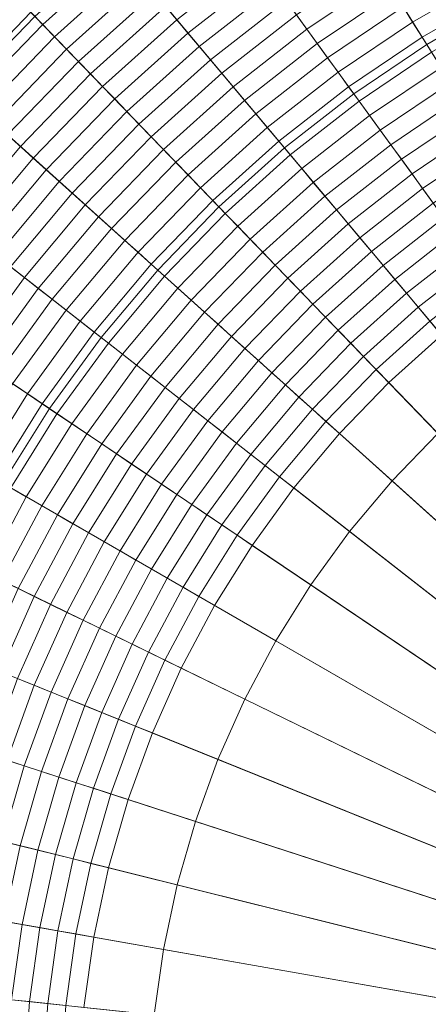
# Model space of a CAD drawing. Header units: centimetres. Extents: x -21.9 to 23.1, y -23 to 22.
# Tile 127 of 191: x -7.9 to -4.7, y 0.4 to 8.2. Entities that reach past the tile are written whole.
import ezdxf

# ---------------------------------------------------------------- set-up
doc = ezdxf.new("R2010")
doc.units = ezdxf.units.CM
doc.header["$LTSCALE"] = 2.54
doc.layers.add('Lucido design-1', color=7, linetype='Continuous')

# ---------------------------------------------------------------- blocks, each defined once
blk = doc.blocks.new('Gruppo-2-1')
at = {"color": 5, "linetype": 'Continuous', "lineweight": 9}
for points in [[(-4.112, 8.3195, -940.4271), (-4.7164, 7.9705, -940.4271), (-11.13, 18.2344, -940.4271), (-9.794, 19.0058, -940.4271)], [(-4.112, 8.3195, -940.4271), (-4.7164, 7.9705, -940.4271), (-11.13, 18.2344, -940.4271), (-9.794, 19.0058, -940.4271)], [(-4.7164, 7.9705, -940.4271), (-5.2951, 7.5802, -940.4271), (-12.409, 17.3717, -940.4271), (-11.13, 18.2344, -940.4271)], [(-4.7164, 7.9705, -940.4271), (-5.2951, 7.5802, -940.4271), (-12.409, 17.3717, -940.4271), (-11.13, 18.2344, -940.4271)], [(-5.2951, 7.5802, -940.4271), (-5.8451, 7.1504, -940.4271), (-13.6248, 16.4219, -940.4271), (-12.409, 17.3717, -940.4271)], [(-5.2951, 7.5802, -940.4271), (-5.8451, 7.1504, -940.4271), (-13.6248, 16.4219, -940.4271), (-12.409, 17.3717, -940.4271)], [(-5.8451, 7.1504, -940.4271), (-6.3638, 6.6834, -940.4271), (-14.7713, 15.3895, -940.4271), (-13.6248, 16.4219, -940.4271)], [(-5.8451, 7.1504, -940.4271), (-6.3638, 6.6834, -940.4271), (-14.7713, 15.3895, -940.4271), (-13.6248, 16.4219, -940.4271)], [(-15.0401, 15.668, -1001.3271), (-16.1306, 14.5387, -1001.3271), (-8.4093, 7.5865, -1001.3271), (-7.8226, 8.194, -1001.3271)], [(-6.3638, 6.6834, -940.4271), (-6.8487, 6.1813, -940.4271), (-15.8429, 14.2798, -940.4271), (-14.7713, 15.3895, -940.4271)], [(-14.7713, 15.3895, -1001.3271), (-15.8429, 14.2798, -1001.3271), (-8.4093, 7.5865, -1001.3271), (-7.8226, 8.194, -1001.3271)], [(-6.3638, 6.6834, -940.4271), (-6.8487, 6.1813, -940.4271), (-15.8429, 14.2798, -940.4271), (-14.7713, 15.3895, -940.4271)], [(-7.8226, 8.194, -1010.9271), (-8.4093, 7.5865, -1010.9271), (-15.537, 14.0043, -1010.9271), (-14.4852, 15.0934, -1010.9271)], [(-6.8487, 6.1813, -940.4271), (-7.2973, 5.6466, -940.4271), (-16.8346, 13.098, -940.4271), (-15.8429, 14.2798, -940.4271)], [(-6.8487, 6.1813, -940.4271), (-7.2973, 5.6466, -940.4271), (-16.8346, 13.098, -940.4271), (-15.8429, 14.2798, -940.4271)], [(-7.2973, 5.6466, -940.4271), (-7.7076, 5.0819, -940.4271), (-17.7414, 11.8498, -940.4271), (-16.8346, 13.098, -940.4271)], [(-7.2973, 5.6466, -940.4271), (-7.7076, 5.0819, -940.4271), (-17.7414, 11.8498, -940.4271), (-16.8346, 13.098, -940.4271)], [(-7.7076, 5.0819, -940.4271), (-8.0775, 4.49, -940.4271), (-18.559, 10.5415, -940.4271), (-17.7414, 11.8498, -940.4271)], [(-7.7076, 5.0819, -940.4271), (-8.0775, 4.49, -940.4271), (-18.559, 10.5415, -940.4271), (-17.7414, 11.8498, -940.4271)], [(-5.0978, 10.1737, -1003.3271), (-5.8293, 9.7514, -1003.3271), (-4.7164, 7.9705, -1003.3271), (-4.112, 8.3195, -1003.3271)], [(-5.8293, 9.7514, -1003.3271), (-6.5294, 9.2791, -1003.3271), (-5.2951, 7.5802, -1003.3271), (-4.7164, 7.9705, -1003.3271)], [(-6.5294, 9.2791, -1003.3271), (-7.195, 8.7591, -1003.3271), (-5.8451, 7.1504, -1003.3271), (-5.2951, 7.5802, -1003.3271)], [(-7.2239, 8.7936, -934.9789), (-7.8538, 8.2263, -934.9789), (-7.7602, 8.1294, -935.0324), (-7.1372, 8.6903, -935.0324)], [(-7.195, 8.7591, -1003.3271), (-7.8226, 8.194, -1003.3271), (-6.3638, 6.6834, -1003.3271), (-5.8451, 7.1504, -1003.3271)], [(-6.1563, 8.7656, -935.2311), (-6.7869, 8.2729, -935.2311), (-6.6985, 8.1675, -935.277), (-6.0755, 8.6543, -935.277)], [(-7.1372, 8.6903, -935.0324), (-7.7602, 8.1294, -935.0324), (-7.6661, 8.032, -935.0843), (-7.0502, 8.5866, -935.0843)], [(-6.0755, 8.6543, -935.277), (-6.6985, 8.1675, -935.277), (-6.6098, 8.0617, -935.3213), (-5.9943, 8.5426, -935.3213)], [(-5.1258, 8.6257, -935.4452), (-5.7492, 8.2052, -935.4452), (-5.667, 8.092, -935.4834), (-5.0517, 8.507, -935.4834)], [(-4.2771, 8.63, -935.5552), (-4.9028, 8.2687, -935.5552), (-4.828, 8.1491, -935.5887), (-4.2108, 8.5054, -935.5887)], [(-7.0502, 8.5866, -935.0843), (-7.6661, 8.032, -935.0843), (-7.5717, 7.9342, -935.1347), (-6.9628, 8.4824, -935.1347)], [(-5.9943, 8.5426, -935.3213), (-6.6098, 8.0617, -935.3213), (-6.5207, 7.9556, -935.3642), (-5.9129, 8.4305, -935.3642)], [(-6.9628, 8.4824, -935.1347), (-7.5717, 7.9342, -935.1347), (-7.4769, 7.836, -935.1837), (-6.875, 8.3779, -935.1837)], [(-5.0517, 8.507, -935.4834), (-5.667, 8.092, -935.4834), (-5.5845, 7.9785, -935.5201), (-4.9774, 8.3881, -935.5201)], [(-4.2108, 8.5054, -935.5887), (-4.828, 8.1491, -935.5887), (-4.7531, 8.0291, -935.6207), (-4.1444, 8.3805, -935.6207)], [(-6.875, 8.3779, -935.1837), (-7.4769, 7.836, -935.1837), (-7.3817, 7.7374, -935.2311), (-6.7869, 8.2729, -935.2311)], [(-5.9129, 8.4305, -935.3642), (-6.5207, 7.9556, -935.3642), (-6.4314, 7.8491, -935.4055), (-5.8312, 8.318, -935.4055)], [(-4.9774, 8.3881, -935.5201), (-5.5845, 7.9785, -935.5201), (-5.5018, 7.8647, -935.5552), (-4.9028, 8.2687, -935.5552)], [(-4.1444, 8.3805, -935.6207), (-4.7531, 8.0291, -935.6207), (-4.6779, 7.9089, -935.6511), (-4.0779, 8.2553, -935.6511)], [(-7.9471, 8.3229, -934.924), (-8.5424, 7.7064, -934.924), (-8.4427, 7.6166, -934.9789), (-7.8538, 8.2263, -934.9789)], [(-5.8312, 8.318, -935.4055), (-6.4314, 7.8491, -935.4055), (-6.3417, 7.7423, -935.4452), (-5.7492, 8.2052, -935.4452)], [(-4.112, 8.3195, -1003.3271), (-4.7164, 7.9705, -1003.3271), (-4.7164, 7.9705, -940.4271), (-4.112, 8.3195, -940.4271)], [(-4.112, 8.3195, -941.4271), (-4.7164, 7.9705, -941.4271), (-4.7164, 7.9705, -940.4271), (-4.112, 8.3195, -940.4271)], [(-2.9383, 6.1121, -941.4271), (-3.3916, 5.8504, -941.4271), (-4.7164, 7.9705, -941.4271), (-4.112, 8.3195, -941.4271)], [(-7.8538, 8.2263, -934.9789), (-8.4427, 7.6166, -934.9789), (-8.3425, 7.5263, -935.0324), (-7.7602, 8.1294, -935.0324)], [(-6.7869, 8.2729, -935.2311), (-7.3817, 7.7374, -935.2311), (-7.2861, 7.6384, -935.277), (-6.6985, 8.1675, -935.277)], [(-5.7492, 8.2052, -935.4452), (-6.3417, 7.7423, -935.4452), (-6.2518, 7.6351, -935.4834), (-5.667, 8.092, -935.4834)], [(-4.9028, 8.2687, -935.5552), (-5.5018, 7.8647, -935.5552), (-5.4189, 7.7505, -935.5887), (-4.828, 8.1491, -935.5887)], [(-7.8226, 8.194, -1001.3271), (-8.4093, 7.5865, -1001.3271), (-8.4093, 7.5865, -1010.9271), (-7.8226, 8.194, -1010.9271)], [(-7.8226, 8.194, -1003.3271), (-8.4093, 7.5865, -1003.3271), (-6.8487, 6.1813, -1003.3271), (-6.3638, 6.6834, -1003.3271)], [(-7.8226, 8.194, -1001.3271), (-8.4093, 7.5865, -1001.3271), (-8.4093, 7.5865, -1003.3271), (-7.8226, 8.194, -1003.3271)], [(-7.7602, 8.1294, -935.0324), (-8.3425, 7.5263, -935.0324), (-8.2419, 7.4358, -935.0843), (-7.6661, 8.032, -935.0843)], [(-6.6985, 8.1675, -935.277), (-7.2861, 7.6384, -935.277), (-7.1902, 7.5391, -935.3213), (-6.6098, 8.0617, -935.3213)], [(-4.828, 8.1491, -935.5887), (-5.4189, 7.7505, -935.5887), (-5.3357, 7.6361, -935.6207), (-4.7531, 8.0291, -935.6207)], [(-6.6098, 8.0617, -935.3213), (-7.1902, 7.5391, -935.3213), (-7.0939, 7.4395, -935.3642), (-6.5207, 7.9556, -935.3642)], [(-5.667, 8.092, -935.4834), (-6.2518, 7.6351, -935.4834), (-6.1616, 7.5276, -935.5201), (-5.5845, 7.9785, -935.5201)], [(-7.6661, 8.032, -935.0843), (-8.2419, 7.4358, -935.0843), (-8.1409, 7.3448, -935.1347), (-7.5717, 7.9342, -935.1347)], [(-5.5845, 7.9785, -935.5201), (-6.1616, 7.5276, -935.5201), (-6.0712, 7.4199, -935.5552), (-5.5018, 7.8647, -935.5552)], [(-4.7531, 8.0291, -935.6207), (-5.3357, 7.6361, -935.6207), (-5.2524, 7.5214, -935.6511), (-4.6779, 7.9089, -935.6511)], [(-4.7164, 7.9705, -1003.3271), (-5.2951, 7.5802, -1003.3271), (-5.2951, 7.5802, -940.4271), (-4.7164, 7.9705, -940.4271)], [(-4.7164, 7.9705, -941.4271), (-5.2951, 7.5802, -941.4271), (-5.2951, 7.5802, -940.4271), (-4.7164, 7.9705, -940.4271)], [(-3.3916, 5.8504, -941.4271), (-3.8256, 5.5576, -941.4271), (-5.2951, 7.5802, -941.4271), (-4.7164, 7.9705, -941.4271)], [(-7.5717, 7.9342, -935.1347), (-8.1409, 7.3448, -935.1347), (-8.0394, 7.2534, -935.1837), (-7.4769, 7.836, -935.1837)], [(-6.5207, 7.9556, -935.3642), (-7.0939, 7.4395, -935.3642), (-6.9974, 7.3395, -935.4055), (-6.4314, 7.8491, -935.4055)], [(-4.6779, 7.9089, -935.6511), (-5.2524, 7.5214, -935.6511), (-5.1689, 7.4064, -935.6799), (-4.6026, 7.7884, -935.6799)], [(-7.4769, 7.836, -935.1837), (-8.0394, 7.2534, -935.1837), (-7.9376, 7.1617, -935.2311), (-7.3817, 7.7374, -935.2311)], [(-6.4314, 7.8491, -935.4055), (-6.9974, 7.3395, -935.4055), (-6.9005, 7.2392, -935.4452), (-6.3417, 7.7423, -935.4452)], [(-5.5018, 7.8647, -935.5552), (-6.0712, 7.4199, -935.5552), (-5.9805, 7.3118, -935.5887), (-5.4189, 7.7505, -935.5887)], [(-7.3817, 7.7374, -935.2311), (-7.9376, 7.1617, -935.2311), (-7.8353, 7.0697, -935.277), (-7.2861, 7.6384, -935.277)], [(-6.3417, 7.7423, -935.4452), (-6.9005, 7.2392, -935.4452), (-6.8033, 7.1385, -935.4834), (-6.2518, 7.6351, -935.4834)], [(-5.4189, 7.7505, -935.5887), (-5.9805, 7.3118, -935.5887), (-5.8896, 7.2034, -935.6207), (-5.3357, 7.6361, -935.6207)], [(-4.6026, 7.7884, -935.6799), (-5.1689, 7.4064, -935.6799), (-5.0851, 7.2912, -935.7072), (-4.5271, 7.6676, -935.7072)], [(-4.5271, 7.6676, -935.7072), (-5.0851, 7.2912, -935.7072), (-5.0012, 7.1757, -935.7328), (-4.4515, 7.5465, -935.7328)], [(-8.4093, 7.5865, -1003.3271), (-8.9522, 6.9395, -1003.3271), (-7.2973, 5.6466, -1003.3271), (-6.8487, 6.1813, -1003.3271)], [(-7.2861, 7.6384, -935.277), (-7.8353, 7.0697, -935.277), (-7.7327, 6.9773, -935.3213), (-7.1902, 7.5391, -935.3213)], [(-6.2518, 7.6351, -935.4834), (-6.8033, 7.1385, -935.4834), (-6.7059, 7.0376, -935.5201), (-6.1616, 7.5276, -935.5201)], [(-5.3357, 7.6361, -935.6207), (-5.8896, 7.2034, -935.6207), (-5.7984, 7.0948, -935.6511), (-5.2524, 7.5214, -935.6511)], [(-5.2951, 7.5802, -1003.3271), (-5.8451, 7.1504, -1003.3271), (-5.8451, 7.1504, -940.4271), (-5.2951, 7.5802, -940.4271)], [(-5.2951, 7.5802, -941.4271), (-5.8451, 7.1504, -941.4271), (-5.8451, 7.1504, -940.4271), (-5.2951, 7.5802, -940.4271)], [(-3.8256, 5.5576, -941.4271), (-4.2381, 5.2353, -941.4271), (-5.8451, 7.1504, -941.4271), (-5.2951, 7.5802, -941.4271)], [(-7.1902, 7.5391, -935.3213), (-7.7327, 6.9773, -935.3213), (-7.6298, 6.8846, -935.3642), (-7.0939, 7.4395, -935.3642)], [(-6.1616, 7.5276, -935.5201), (-6.7059, 7.0376, -935.5201), (-6.6081, 6.9364, -935.5552), (-6.0712, 7.4199, -935.5552)], [(-5.2524, 7.5214, -935.6511), (-5.7984, 7.0948, -935.6511), (-5.7071, 6.9859, -935.6799), (-5.1689, 7.4064, -935.6799)], [(-4.4515, 7.5465, -935.7328), (-5.0012, 7.1757, -935.7328), (-4.9172, 7.06, -935.7569), (-4.3757, 7.4253, -935.7569)], [(-7.0939, 7.4395, -935.3642), (-7.6298, 6.8846, -935.3642), (-7.5265, 6.7916, -935.4055), (-6.9974, 7.3395, -935.4055)], [(-4.3757, 7.4253, -935.7569), (-4.9172, 7.06, -935.7569), (-4.833, 6.9441, -935.7794), (-4.2998, 7.3038, -935.7794)], [(-6.0712, 7.4199, -935.5552), (-6.6081, 6.9364, -935.5552), (-6.5101, 6.8349, -935.5887), (-5.9805, 7.3118, -935.5887)], [(-5.1689, 7.4064, -935.6799), (-5.7071, 6.9859, -935.6799), (-5.6155, 6.8768, -935.7072), (-5.0851, 7.2912, -935.7072)], [(-6.9974, 7.3395, -935.4055), (-7.5265, 6.7916, -935.4055), (-7.4228, 6.6983, -935.4452), (-6.9005, 7.2392, -935.4452)], [(-5.9805, 7.3118, -935.5887), (-6.5101, 6.8349, -935.5887), (-6.4119, 6.7331, -935.6207), (-5.8896, 7.2034, -935.6207)], [(-5.0851, 7.2912, -935.7072), (-5.6155, 6.8768, -935.7072), (-5.5238, 6.7675, -935.7328), (-5.0012, 7.1757, -935.7328)], [(-4.2998, 7.3038, -935.7794), (-4.833, 6.9441, -935.7794), (-4.7486, 6.8281, -935.8003), (-4.2238, 7.1821, -935.8003)], [(-8.0394, 7.2534, -935.1837), (-8.56, 6.6331, -935.1837), (-8.452, 6.5487, -935.2311), (-7.9376, 7.1617, -935.2311)], [(-6.9005, 7.2392, -935.4452), (-7.4228, 6.6983, -935.4452), (-7.3189, 6.6047, -935.4834), (-6.8033, 7.1385, -935.4834)], [(-5.8896, 7.2034, -935.6207), (-6.4119, 6.7331, -935.6207), (-6.3134, 6.6311, -935.6511), (-5.7984, 7.0948, -935.6511)], [(-7.9376, 7.1617, -935.2311), (-8.452, 6.5487, -935.2311), (-8.3436, 6.464, -935.277), (-7.8353, 7.0697, -935.277)], [(-6.8033, 7.1385, -935.4834), (-7.3189, 6.6047, -935.4834), (-7.2146, 6.5108, -935.5201), (-6.7059, 7.0376, -935.5201)], [(-5.8451, 7.1504, -1003.3271), (-6.3638, 6.6834, -1003.3271), (-6.3638, 6.6834, -940.4271), (-5.8451, 7.1504, -940.4271)], [(-5.8451, 7.1504, -941.4271), (-6.3638, 6.6834, -941.4271), (-6.3638, 6.6834, -940.4271), (-5.8451, 7.1504, -940.4271)], [(-4.2381, 5.2353, -941.4271), (-4.6272, 4.885, -941.4271), (-6.3638, 6.6834, -941.4271), (-5.8451, 7.1504, -941.4271)], [(-5.0012, 7.1757, -935.7328), (-5.5238, 6.7675, -935.7328), (-5.4319, 6.6579, -935.7569), (-4.9172, 7.06, -935.7569)], [(-4.2238, 7.1821, -935.8003), (-4.7486, 6.8281, -935.8003), (-4.6642, 6.7118, -935.8197), (-4.1476, 7.0602, -935.8197)], [(-7.8353, 7.0697, -935.277), (-8.3436, 6.464, -935.277), (-8.2348, 6.379, -935.3213), (-7.7327, 6.9773, -935.3213)], [(-6.7059, 7.0376, -935.5201), (-7.2146, 6.5108, -935.5201), (-7.11, 6.4166, -935.5552), (-6.6081, 6.9364, -935.5552)], [(-5.7984, 7.0948, -935.6511), (-6.3134, 6.6311, -935.6511), (-6.2146, 6.5289, -935.6799), (-5.7071, 6.9859, -935.6799)], [(-4.9172, 7.06, -935.7569), (-5.4319, 6.6579, -935.7569), (-5.3398, 6.5482, -935.7794), (-4.833, 6.9441, -935.7794)], [(-7.7327, 6.9773, -935.3213), (-8.2348, 6.379, -935.3213), (-8.1256, 6.2937, -935.3642), (-7.6298, 6.8846, -935.3642)], [(-5.7071, 6.9859, -935.6799), (-6.2146, 6.5289, -935.6799), (-6.1157, 6.4265, -935.7072), (-5.6155, 6.8768, -935.7072)], [(-8.9522, 6.9395, -1003.3271), (-9.4486, 6.2562, -1003.3271), (-7.7076, 5.0819, -1003.3271), (-7.2973, 5.6466, -1003.3271)], [(-7.6298, 6.8846, -935.3642), (-8.1256, 6.2937, -935.3642), (-8.016, 6.2081, -935.4055), (-7.5265, 6.7916, -935.4055)], [(-6.6081, 6.9364, -935.5552), (-7.11, 6.4166, -935.5552), (-7.0052, 6.3222, -935.5887), (-6.5101, 6.8349, -935.5887)], [(-5.6155, 6.8768, -935.7072), (-6.1157, 6.4265, -935.7072), (-6.0166, 6.3238, -935.7328), (-5.5238, 6.7675, -935.7328)], [(-4.833, 6.9441, -935.7794), (-5.3398, 6.5482, -935.7794), (-5.2475, 6.4383, -935.8003), (-4.7486, 6.8281, -935.8003)], [(-6.5101, 6.8349, -935.5887), (-7.0052, 6.3222, -935.5887), (-6.9001, 6.2276, -935.6207), (-6.4119, 6.7331, -935.6207)], [(-4.7486, 6.8281, -935.8003), (-5.2475, 6.4383, -935.8003), (-5.1552, 6.3282, -935.8197), (-4.6642, 6.7118, -935.8197)], [(-7.5265, 6.7916, -935.4055), (-8.016, 6.2081, -935.4055), (-7.9062, 6.1223, -935.4452), (-7.4228, 6.6983, -935.4452)], [(-6.4119, 6.7331, -935.6207), (-6.9001, 6.2276, -935.6207), (-6.7947, 6.1327, -935.6511), (-6.3134, 6.6311, -935.6511)], [(-5.5238, 6.7675, -935.7328), (-6.0166, 6.3238, -935.7328), (-5.9172, 6.2209, -935.7569), (-5.4319, 6.6579, -935.7569)], [(-7.4228, 6.6983, -935.4452), (-7.9062, 6.1223, -935.4452), (-7.7959, 6.0361, -935.4834), (-7.3189, 6.6047, -935.4834)], [(-6.3638, 6.6834, -1003.3271), (-6.8487, 6.1813, -1003.3271), (-6.8487, 6.1813, -940.4271), (-6.3638, 6.6834, -940.4271)], [(-6.3638, 6.6834, -941.4271), (-6.8487, 6.1813, -941.4271), (-6.8487, 6.1813, -940.4271), (-6.3638, 6.6834, -940.4271)], [(-4.6272, 4.885, -941.4271), (-4.9908, 4.5085, -941.4271), (-6.8487, 6.1813, -941.4271), (-6.3638, 6.6834, -941.4271)], [(-5.4319, 6.6579, -935.7569), (-5.9172, 6.2209, -935.7569), (-5.8177, 6.1179, -935.7794), (-5.3398, 6.5482, -935.7794)], [(-4.6642, 6.7118, -935.8197), (-5.1552, 6.3282, -935.8197), (-5.0626, 6.2179, -935.8374), (-4.5796, 6.5953, -935.8374)], [(-7.3189, 6.6047, -935.4834), (-7.7959, 6.0361, -935.4834), (-7.6854, 5.9498, -935.5201), (-7.2146, 6.5108, -935.5201)], [(-6.3134, 6.6311, -935.6511), (-6.7947, 6.1327, -935.6511), (-6.6891, 6.0376, -935.6799), (-6.2146, 6.5289, -935.6799)], [(-4.5796, 6.5953, -935.8374), (-5.0626, 6.2179, -935.8374), (-4.97, 6.1075, -935.8535), (-4.4949, 6.4787, -935.8535)], [(-7.2146, 6.5108, -935.5201), (-7.6854, 5.9498, -935.5201), (-7.5745, 5.8631, -935.5552), (-7.11, 6.4166, -935.5552)], [(-6.2146, 6.5289, -935.6799), (-6.6891, 6.0376, -935.6799), (-6.5832, 5.9423, -935.7072), (-6.1157, 6.4265, -935.7072)], [(-5.3398, 6.5482, -935.7794), (-5.8177, 6.1179, -935.7794), (-5.718, 6.0146, -935.8003), (-5.2475, 6.4383, -935.8003)], [(-7.11, 6.4166, -935.5552), (-7.5745, 5.8631, -935.5552), (-7.4633, 5.7763, -935.5887), (-7.0052, 6.3222, -935.5887)], [(-6.1157, 6.4265, -935.7072), (-6.5832, 5.9423, -935.7072), (-6.4772, 5.8468, -935.7328), (-6.0166, 6.3238, -935.7328)], [(-5.2475, 6.4383, -935.8003), (-5.718, 6.0146, -935.8003), (-5.6182, 5.9113, -935.8197), (-5.1552, 6.3282, -935.8197)], [(-4.4949, 6.4787, -935.8535), (-4.97, 6.1075, -935.8535), (-4.8773, 5.997, -935.8681), (-4.4101, 6.362, -935.8681)], [(-5.1552, 6.3282, -935.8197), (-5.6182, 5.9113, -935.8197), (-5.5182, 5.8077, -935.8374), (-5.0626, 6.2179, -935.8374)], [(-4.4101, 6.362, -935.8681), (-4.8773, 5.997, -935.8681), (-4.7844, 5.8864, -935.881), (-4.3252, 6.2452, -935.881)], [(-9.4486, 6.2562, -1003.3271), (-9.8961, 5.54, -1003.3271), (-8.0775, 4.49, -1003.3271), (-7.7076, 5.0819, -1003.3271)], [(-7.0052, 6.3222, -935.5887), (-7.4633, 5.7763, -935.5887), (-7.3518, 5.6892, -935.6207), (-6.9001, 6.2276, -935.6207)], [(-6.0166, 6.3238, -935.7328), (-6.4772, 5.8468, -935.7328), (-6.3709, 5.7511, -935.7569), (-5.9172, 6.2209, -935.7569)], [(-8.016, 6.2081, -935.4055), (-8.4637, 5.5919, -935.4055), (-8.3481, 5.514, -935.4452), (-7.9062, 6.1223, -935.4452)], [(-6.9001, 6.2276, -935.6207), (-7.3518, 5.6892, -935.6207), (-7.2401, 5.6019, -935.6511), (-6.7947, 6.1327, -935.6511)], [(-6.8487, 6.1813, -1003.3271), (-7.2973, 5.6466, -1003.3271), (-7.2973, 5.6466, -940.4271), (-6.8487, 6.1813, -940.4271)], [(-6.8487, 6.1813, -941.4271), (-7.2973, 5.6466, -941.4271), (-7.2973, 5.6466, -940.4271), (-6.8487, 6.1813, -940.4271)], [(-4.9908, 4.5085, -941.4271), (-5.3273, 4.1075, -941.4271), (-7.2973, 5.6466, -941.4271), (-6.8487, 6.1813, -941.4271)], [(-5.9172, 6.2209, -935.7569), (-6.3709, 5.7511, -935.7569), (-6.2644, 5.6553, -935.7794), (-5.8177, 6.1179, -935.7794)], [(-5.0626, 6.2179, -935.8374), (-5.5182, 5.8077, -935.8374), (-5.4181, 5.7041, -935.8535), (-4.97, 6.1075, -935.8535)], [(-4.3252, 6.2452, -935.881), (-4.7844, 5.8864, -935.881), (-4.6915, 5.7756, -935.8924), (-4.2402, 6.1282, -935.8924)], [(-7.9062, 6.1223, -935.4452), (-8.3481, 5.514, -935.4452), (-8.2321, 5.4357, -935.4834), (-7.7959, 6.0361, -935.4834)], [(-6.7947, 6.1327, -935.6511), (-7.2401, 5.6019, -935.6511), (-7.1281, 5.5144, -935.6799), (-6.6891, 6.0376, -935.6799)], [(-5.8177, 6.1179, -935.7794), (-6.2644, 5.6553, -935.7794), (-6.1578, 5.5592, -935.8003), (-5.718, 6.0146, -935.8003)], [(-4.97, 6.1075, -935.8535), (-5.4181, 5.7041, -935.8535), (-5.3179, 5.6003, -935.8681), (-4.8773, 5.997, -935.8681)], [(-7.7959, 6.0361, -935.4834), (-8.2321, 5.4357, -935.4834), (-8.1158, 5.3573, -935.5201), (-7.6854, 5.9498, -935.5201)], [(-6.6891, 6.0376, -935.6799), (-7.1281, 5.5144, -935.6799), (-7.0159, 5.4267, -935.7072), (-6.5832, 5.9423, -935.7072)], [(-5.718, 6.0146, -935.8003), (-6.1578, 5.5592, -935.8003), (-6.051, 5.4631, -935.8197), (-5.6182, 5.9113, -935.8197)], [(-7.6854, 5.9498, -935.5201), (-8.1158, 5.3573, -935.5201), (-7.9992, 5.2786, -935.5552), (-7.5745, 5.8631, -935.5552)], [(-6.5832, 5.9423, -935.7072), (-7.0159, 5.4267, -935.7072), (-6.9034, 5.3388, -935.7328), (-6.4772, 5.8468, -935.7328)], [(-4.8773, 5.997, -935.8681), (-5.3179, 5.6003, -935.8681), (-5.2175, 5.4964, -935.881), (-4.7844, 5.8864, -935.881)], [(-7.5745, 5.8631, -935.5552), (-7.9992, 5.2786, -935.5552), (-7.8822, 5.1997, -935.5887), (-7.4633, 5.7763, -935.5887)], [(-5.6182, 5.9113, -935.8197), (-6.051, 5.4631, -935.8197), (-5.944, 5.3668, -935.8374), (-5.5182, 5.8077, -935.8374)], [(-4.7844, 5.8864, -935.881), (-5.2175, 5.4964, -935.881), (-5.1171, 5.3924, -935.8924), (-4.6915, 5.7756, -935.8924)], [(-6.4772, 5.8468, -935.7328), (-6.9034, 5.3388, -935.7328), (-6.7907, 5.2508, -935.7569), (-6.3709, 5.7511, -935.7569)], [(-5.5182, 5.8077, -935.8374), (-5.944, 5.3668, -935.8374), (-5.8369, 5.2703, -935.8535), (-5.4181, 5.7041, -935.8535)], [(-7.4633, 5.7763, -935.5887), (-7.8822, 5.1997, -935.5887), (-7.7649, 5.1206, -935.6207), (-7.3518, 5.6892, -935.6207)], [(-6.3709, 5.7511, -935.7569), (-6.7907, 5.2508, -935.7569), (-6.6778, 5.1626, -935.7794), (-6.2644, 5.6553, -935.7794)], [(-5.4181, 5.7041, -935.8535), (-5.8369, 5.2703, -935.8535), (-5.7297, 5.1738, -935.8681), (-5.3179, 5.6003, -935.8681)], [(-4.6915, 5.7756, -935.8924), (-5.1171, 5.3924, -935.8924), (-5.0166, 5.2883, -935.9022), (-4.5985, 5.6648, -935.9022)], [(-7.3518, 5.6892, -935.6207), (-7.7649, 5.1206, -935.6207), (-7.6474, 5.0413, -935.6511), (-7.2401, 5.6019, -935.6511)], [(-7.2973, 5.6466, -1003.3271), (-7.7076, 5.0819, -1003.3271), (-7.7076, 5.0819, -940.4271), (-7.2973, 5.6466, -940.4271)], [(-7.2973, 5.6466, -941.4271), (-7.7076, 5.0819, -941.4271), (-7.7076, 5.0819, -940.4271), (-7.2973, 5.6466, -940.4271)], [(-5.3273, 4.1075, -941.4271), (-5.635, 3.6839, -941.4271), (-7.7076, 5.0819, -941.4271), (-7.2973, 5.6466, -941.4271)], [(-6.2644, 5.6553, -935.7794), (-6.6778, 5.1626, -935.7794), (-6.5648, 5.0743, -935.8003), (-6.1578, 5.5592, -935.8003)], [(-4.5985, 5.6648, -935.9022), (-5.0166, 5.2883, -935.9022), (-1.5703, 1.7196, -936.1081), (-1.4095, 1.8643, -936.1081)], [(-7.2401, 5.6019, -935.6511), (-7.6474, 5.0413, -935.6511), (-7.5296, 4.9618, -935.6799), (-7.1281, 5.5144, -935.6799)], [(-6.1578, 5.5592, -935.8003), (-6.5648, 5.0743, -935.8003), (-6.4515, 4.9858, -935.8197), (-6.051, 5.4631, -935.8197)], [(-5.3179, 5.6003, -935.8681), (-5.7297, 5.1738, -935.8681), (-5.6224, 5.0771, -935.881), (-5.2175, 5.4964, -935.881)], [(-7.1281, 5.5144, -935.6799), (-7.5296, 4.9618, -935.6799), (-7.4115, 4.8822, -935.7072), (-7.0159, 5.4267, -935.7072)], [(-5.2175, 5.4964, -935.881), (-5.6224, 5.0771, -935.881), (-5.5149, 4.9804, -935.8924), (-5.1171, 5.3924, -935.8924)], [(-7.0159, 5.4267, -935.7072), (-7.4115, 4.8822, -935.7072), (-7.2932, 4.8024, -935.7328), (-6.9034, 5.3388, -935.7328)], [(-6.051, 5.4631, -935.8197), (-6.4515, 4.9858, -935.8197), (-6.3381, 4.8972, -935.8374), (-5.944, 5.3668, -935.8374)], [(-5.1171, 5.3924, -935.8924), (-5.5149, 4.9804, -935.8924), (-5.4074, 4.8836, -935.9022), (-5.0166, 5.2883, -935.9022)], [(-6.9034, 5.3388, -935.7328), (-7.2932, 4.8024, -935.7328), (-7.1746, 4.7224, -935.7569), (-6.7907, 5.2508, -935.7569)], [(-5.944, 5.3668, -935.8374), (-6.3381, 4.8972, -935.8374), (-6.2245, 4.8084, -935.8535), (-5.8369, 5.2703, -935.8535)], [(-7.9992, 5.2786, -935.5552), (-8.3821, 4.6658, -935.5552), (-8.2599, 4.5953, -935.5887), (-7.8822, 5.1997, -935.5887)], [(-6.7907, 5.2508, -935.7569), (-7.1746, 4.7224, -935.7569), (-7.0558, 4.6423, -935.7794), (-6.6778, 5.1626, -935.7794)], [(-5.8369, 5.2703, -935.8535), (-6.2245, 4.8084, -935.8535), (-6.1108, 4.7196, -935.8681), (-5.7297, 5.1738, -935.8681)], [(-5.0166, 5.2883, -935.9022), (-5.4074, 4.8836, -935.9022), (-1.7206, 1.5639, -936.1081), (-1.5703, 1.7196, -936.1081)], [(-7.8822, 5.1997, -935.5887), (-8.2599, 4.5953, -935.5887), (-8.1374, 4.5246, -935.6207), (-7.7649, 5.1206, -935.6207)], [(-6.6778, 5.1626, -935.7794), (-7.0558, 4.6423, -935.7794), (-6.9369, 4.5621, -935.8003), (-6.5648, 5.0743, -935.8003)], [(-5.7297, 5.1738, -935.8681), (-6.1108, 4.7196, -935.8681), (-5.997, 4.6307, -935.881), (-5.6224, 5.0771, -935.881)], [(-7.7649, 5.1206, -935.6207), (-8.1374, 4.5246, -935.6207), (-8.0146, 4.4537, -935.6511), (-7.6474, 5.0413, -935.6511)], [(-7.7076, 5.0819, -1003.3271), (-8.0775, 4.49, -1003.3271), (-8.0775, 4.49, -940.4271), (-7.7076, 5.0819, -940.4271)], [(-7.7076, 5.0819, -941.4271), (-8.0775, 4.49, -941.4271), (-8.0775, 4.49, -940.4271), (-7.7076, 5.0819, -940.4271)], [(-5.635, 3.6839, -941.4271), (-5.9124, 3.24, -941.4271), (-8.0775, 4.49, -941.4271), (-7.7076, 5.0819, -941.4271)], [(-5.6224, 5.0771, -935.881), (-5.997, 4.6307, -935.881), (-5.8831, 4.5417, -935.8924), (-5.5149, 4.9804, -935.8924)], [(-7.6474, 5.0413, -935.6511), (-8.0146, 4.4537, -935.6511), (-7.8915, 4.3826, -935.6799), (-7.5296, 4.9618, -935.6799)], [(-6.5648, 5.0743, -935.8003), (-6.9369, 4.5621, -935.8003), (-6.8177, 4.4817, -935.8197), (-6.4515, 4.9858, -935.8197)], [(-7.5296, 4.9618, -935.6799), (-7.8915, 4.3826, -935.6799), (-7.7682, 4.3114, -935.7072), (-7.4115, 4.8822, -935.7072)], [(-6.4515, 4.9858, -935.8197), (-6.8177, 4.4817, -935.8197), (-6.6984, 4.4012, -935.8374), (-6.3381, 4.8972, -935.8374)], [(-5.5149, 4.9804, -935.8924), (-5.8831, 4.5417, -935.8924), (-5.7691, 4.4526, -935.9022), (-5.4074, 4.8836, -935.9022)], [(-7.4115, 4.8822, -935.7072), (-7.7682, 4.3114, -935.7072), (-7.6446, 4.24, -935.7328), (-7.2932, 4.8024, -935.7328)], [(-6.3381, 4.8972, -935.8374), (-6.6984, 4.4012, -935.8374), (-6.5789, 4.3206, -935.8535), (-6.2245, 4.8084, -935.8535)], [(-5.4074, 4.8836, -935.9022), (-5.7691, 4.4526, -935.9022), (-1.8596, 1.3982, -936.1081), (-1.7206, 1.5639, -936.1081)], [(-4.6272, 4.885, -939.9081), (-4.9908, 4.5085, -939.9081), (-4.9908, 4.5085, -941.4271), (-4.6272, 4.885, -941.4271)], [(-1.1626, 1.2974, -939.9081), (-1.2844, 1.1712, -939.9081), (-4.9908, 4.5085, -939.9081), (-4.6272, 4.885, -939.9081)], [(-7.2932, 4.8024, -935.7328), (-7.6446, 4.24, -935.7328), (-7.5207, 4.1685, -935.7569), (-7.1746, 4.7224, -935.7569)], [(-6.2245, 4.8084, -935.8535), (-6.5789, 4.3206, -935.8535), (-6.4593, 4.2399, -935.8681), (-6.1108, 4.7196, -935.8681)], [(-7.1746, 4.7224, -935.7569), (-7.5207, 4.1685, -935.7569), (-7.3966, 4.0969, -935.7794), (-7.0558, 4.6423, -935.7794)], [(-6.1108, 4.7196, -935.8681), (-6.4593, 4.2399, -935.8681), (-6.3396, 4.1592, -935.881), (-5.997, 4.6307, -935.881)], [(-7.0558, 4.6423, -935.7794), (-7.3966, 4.0969, -935.7794), (-7.2724, 4.0252, -935.8003), (-6.9369, 4.5621, -935.8003)], [(-5.997, 4.6307, -935.881), (-6.3396, 4.1592, -935.881), (-6.2197, 4.0783, -935.8924), (-5.8831, 4.5417, -935.8924)], [(-6.9369, 4.5621, -935.8003), (-7.2724, 4.0252, -935.8003), (-7.1479, 3.9533, -935.8197), (-6.8177, 4.4817, -935.8197)], [(-5.8831, 4.5417, -935.8924), (-6.2197, 4.0783, -935.8924), (-6.0998, 3.9974, -935.9022), (-5.7691, 4.4526, -935.9022)], [(-5.9124, 3.24, -941.4271), (-6.1582, 2.7778, -941.4271), (-8.4052, 3.8737, -941.4271), (-8.0775, 4.49, -941.4271)], [(-8.0146, 4.4537, -935.6511), (-8.3399, 3.8419, -935.6511), (-8.2122, 3.7796, -935.6799), (-7.8915, 4.3826, -935.6799)], [(-6.8177, 4.4817, -935.8197), (-7.1479, 3.9533, -935.8197), (-7.0233, 3.8813, -935.8374), (-6.6984, 4.4012, -935.8374)], [(-5.7691, 4.4526, -935.9022), (-6.0998, 3.9974, -935.9022), (-1.9868, 1.2232, -936.1081), (-1.8596, 1.3982, -936.1081)], [(-4.9908, 4.5085, -939.9081), (-5.3273, 4.1075, -939.9081), (-5.3273, 4.1075, -941.4271), (-4.9908, 4.5085, -941.4271)], [(-1.2844, 1.1712, -939.9081), (-1.3971, 1.0369, -939.9081), (-5.3273, 4.1075, -939.9081), (-4.9908, 4.5085, -939.9081)], [(-7.8915, 4.3826, -935.6799), (-8.2122, 3.7796, -935.6799), (-8.0841, 3.7171, -935.7072), (-7.7682, 4.3114, -935.7072)], [(-6.6984, 4.4012, -935.8374), (-7.0233, 3.8813, -935.8374), (-6.8985, 3.8093, -935.8535), (-6.5789, 4.3206, -935.8535)], [(-7.7682, 4.3114, -935.7072), (-8.0841, 3.7171, -935.7072), (-7.9559, 3.6546, -935.7328), (-7.6446, 4.24, -935.7328)], [(-6.5789, 4.3206, -935.8535), (-6.8985, 3.8093, -935.8535), (-6.7735, 3.7371, -935.8681), (-6.4593, 4.2399, -935.8681)], [(-7.6446, 4.24, -935.7328), (-7.9559, 3.6546, -935.7328), (-7.8273, 3.5919, -935.7569), (-7.5207, 4.1685, -935.7569)], [(-6.4593, 4.2399, -935.8681), (-6.7735, 3.7371, -935.8681), (-6.6484, 3.6649, -935.881), (-6.3396, 4.1592, -935.881)], [(-7.5207, 4.1685, -935.7569), (-7.8273, 3.5919, -935.7569), (-7.6986, 3.5291, -935.7794), (-7.3966, 4.0969, -935.7794)], [(-6.3396, 4.1592, -935.881), (-6.6484, 3.6649, -935.881), (-6.5232, 3.5926, -935.8924), (-6.2197, 4.0783, -935.8924)], [(-7.3966, 4.0969, -935.7794), (-7.6986, 3.5291, -935.7794), (-7.5696, 3.4662, -935.8003), (-7.2724, 4.0252, -935.8003)], [(-6.2197, 4.0783, -935.8924), (-6.5232, 3.5926, -935.8924), (-6.3979, 3.5203, -935.9022), (-6.0998, 3.9974, -935.9022)], [(-5.3273, 4.1075, -939.9081), (-5.635, 3.6839, -939.9081), (-5.635, 3.6839, -941.4271), (-5.3273, 4.1075, -941.4271)], [(-1.3971, 1.0369, -939.9081), (-1.5002, 0.895, -939.9081), (-5.635, 3.6839, -939.9081), (-5.3273, 4.1075, -939.9081)], [(-7.2724, 4.0252, -935.8003), (-7.5696, 3.4662, -935.8003), (-7.4404, 3.4032, -935.8197), (-7.1479, 3.9533, -935.8197)], [(-6.0998, 3.9974, -935.9022), (-6.3979, 3.5203, -935.9022), (-2.1014, 1.0397, -936.1081), (-1.9868, 1.2232, -936.1081)], [(-7.1479, 3.9533, -935.8197), (-7.4404, 3.4032, -935.8197), (-7.3111, 3.3401, -935.8374), (-7.0233, 3.8813, -935.8374)], [(-6.1582, 2.7778, -941.4271), (-6.3711, 2.2995, -941.4271), (-8.6891, 3.2361, -941.4271), (-8.4052, 3.8737, -941.4271)], [(-7.0233, 3.8813, -935.8374), (-7.3111, 3.3401, -935.8374), (-7.1815, 3.2769, -935.8535), (-6.8985, 3.8093, -935.8535)], [(-6.8985, 3.8093, -935.8535), (-7.1815, 3.2769, -935.8535), (-7.0518, 3.2136, -935.8681), (-6.7735, 3.7371, -935.8681)], [(-6.7735, 3.7371, -935.8681), (-7.0518, 3.2136, -935.8681), (-6.922, 3.1503, -935.881), (-6.6484, 3.6649, -935.881)], [(-5.635, 3.6839, -939.9081), (-5.9124, 3.24, -939.9081), (-5.9124, 3.24, -941.4271), (-5.635, 3.6839, -941.4271)], [(-1.5002, 0.895, -939.9081), (-1.5931, 0.7463, -939.9081), (-5.9124, 3.24, -939.9081), (-5.635, 3.6839, -939.9081)], [(-7.9559, 3.6546, -935.7328), (-8.2256, 3.0488, -935.7328), (-8.093, 2.9952, -935.7569), (-7.8273, 3.5919, -935.7569)], [(-6.6484, 3.6649, -935.881), (-6.922, 3.1503, -935.881), (-6.7921, 3.087, -935.8924), (-6.5232, 3.5926, -935.8924)], [(-7.8273, 3.5919, -935.7569), (-8.093, 2.9952, -935.7569), (-7.9602, 2.9416, -935.7794), (-7.6986, 3.5291, -935.7794)], [(-7.6986, 3.5291, -935.7794), (-7.9602, 2.9416, -935.7794), (-7.8271, 2.8878, -935.8003), (-7.5696, 3.4662, -935.8003)], [(-6.5232, 3.5926, -935.8924), (-6.7921, 3.087, -935.8924), (-6.6621, 3.0235, -935.9022), (-6.3979, 3.5203, -935.9022)], [(-6.3979, 3.5203, -935.9022), (-6.6621, 3.0235, -935.9022), (-2.203, 0.8487, -936.1081), (-2.1014, 1.0397, -936.1081)], [(-7.5696, 3.4662, -935.8003), (-7.8271, 2.8878, -935.8003), (-7.6938, 2.834, -935.8197), (-7.4404, 3.4032, -935.8197)], [(-7.4404, 3.4032, -935.8197), (-7.6938, 2.834, -935.8197), (-7.5604, 2.7801, -935.8374), (-7.3111, 3.3401, -935.8374)], [(-7.3111, 3.3401, -935.8374), (-7.5604, 2.7801, -935.8374), (-7.4268, 2.7261, -935.8535), (-7.1815, 3.2769, -935.8535)], [(-6.3711, 2.2995, -941.4271), (-6.5502, 1.8076, -941.4271), (-8.9278, 2.5802, -941.4271), (-8.6891, 3.2361, -941.4271)], [(-7.1815, 3.2769, -935.8535), (-7.4268, 2.7261, -935.8535), (-7.293, 2.672, -935.8681), (-7.0518, 3.2136, -935.8681)], [(-7.0518, 3.2136, -935.8681), (-7.293, 2.672, -935.8681), (-7.1591, 2.6179, -935.881), (-6.922, 3.1503, -935.881)], [(-5.9124, 3.24, -939.9081), (-6.1582, 2.7778, -939.9081), (-6.1582, 2.7778, -941.4271), (-5.9124, 3.24, -941.4271)], [(-1.5931, 0.7463, -939.9081), (-1.6755, 0.5914, -939.9081), (-6.1582, 2.7778, -939.9081), (-5.9124, 3.24, -939.9081)], [(-6.922, 3.1503, -935.881), (-7.1591, 2.6179, -935.881), (-7.025, 2.5638, -935.8924), (-6.7921, 3.087, -935.8924)], [(-6.7921, 3.087, -935.8924), (-7.025, 2.5638, -935.8924), (-6.8909, 2.5096, -935.9022), (-6.6621, 3.0235, -935.9022)], [(-6.6621, 3.0235, -935.9022), (-6.8909, 2.5096, -935.9022), (-2.291, 0.6511, -936.1081), (-2.203, 0.8487, -936.1081)], [(-7.9602, 2.9416, -935.7794), (-8.1801, 2.3372, -935.7794), (-8.0436, 2.2929, -935.8003), (-7.8271, 2.8878, -935.8003)], [(-7.8271, 2.8878, -935.8003), (-8.0436, 2.2929, -935.8003), (-7.9069, 2.2485, -935.8197), (-7.6938, 2.834, -935.8197)], [(-7.6938, 2.834, -935.8197), (-7.9069, 2.2485, -935.8197), (-7.7701, 2.204, -935.8374), (-7.5604, 2.7801, -935.8374)], [(-7.5604, 2.7801, -935.8374), (-7.7701, 2.204, -935.8374), (-7.633, 2.1595, -935.8535), (-7.4268, 2.7261, -935.8535)], [(-6.1582, 2.7778, -939.9081), (-6.3711, 2.2995, -939.9081), (-6.3711, 2.2995, -941.4271), (-6.1582, 2.7778, -941.4271)], [(-1.6755, 0.5914, -939.9081), (-1.7468, 0.4312, -939.9081), (-6.3711, 2.2995, -939.9081), (-6.1582, 2.7778, -939.9081)], [(-7.4268, 2.7261, -935.8535), (-7.633, 2.1595, -935.8535), (-7.4958, 2.1149, -935.8681), (-7.293, 2.672, -935.8681)], [(-7.293, 2.672, -935.8681), (-7.4958, 2.1149, -935.8681), (-7.3584, 2.0702, -935.881), (-7.1591, 2.6179, -935.881)], [(-6.5502, 1.8076, -941.4271), (-6.6945, 1.3044, -941.4271), (-9.1202, 1.9092, -941.4271), (-8.9278, 2.5802, -941.4271)], [(-7.1591, 2.6179, -935.881), (-7.3584, 2.0702, -935.881), (-7.2209, 2.0256, -935.8924), (-7.025, 2.5638, -935.8924)], [(-7.025, 2.5638, -935.8924), (-7.2209, 2.0256, -935.8924), (-7.0833, 1.9809, -935.9022), (-6.8909, 2.5096, -935.9022)], [(-6.8909, 2.5096, -935.9022), (-7.0833, 1.9809, -935.9022), (-2.365, 0.4478, -936.1081), (-2.291, 0.6511, -936.1081)], [(-8.0436, 2.2929, -935.8003), (-8.2181, 1.6843, -935.8003), (-8.0787, 1.6495, -935.8197), (-7.9069, 2.2485, -935.8197)], [(-6.3711, 2.2995, -939.9081), (-6.5502, 1.8076, -939.9081), (-6.5502, 1.8076, -941.4271), (-6.3711, 2.2995, -941.4271)], [(-1.7468, 0.4312, -939.9081), (-1.8068, 0.2664, -939.9081), (-6.5502, 1.8076, -939.9081), (-6.3711, 2.2995, -939.9081)], [(-7.9069, 2.2485, -935.8197), (-8.0787, 1.6495, -935.8197), (-7.939, 1.6147, -935.8374), (-7.7701, 2.204, -935.8374)], [(-7.7701, 2.204, -935.8374), (-7.939, 1.6147, -935.8374), (-7.7992, 1.5799, -935.8535), (-7.633, 2.1595, -935.8535)], [(-7.633, 2.1595, -935.8535), (-7.7992, 1.5799, -935.8535), (-7.6592, 1.545, -935.8681), (-7.4958, 2.1149, -935.8681)], [(-7.4958, 2.1149, -935.8681), (-7.6592, 1.545, -935.8681), (-7.5191, 1.51, -935.881), (-7.3584, 2.0702, -935.881)], [(-7.3584, 2.0702, -935.881), (-7.5191, 1.51, -935.881), (-7.3788, 1.475, -935.8924), (-7.2209, 2.0256, -935.8924)], [(-7.2209, 2.0256, -935.8924), (-7.3788, 1.475, -935.8924), (-7.2384, 1.44, -935.9022), (-7.0833, 1.9809, -935.9022)], [(-7.0833, 1.9809, -935.9022), (-7.2384, 1.44, -935.9022), (-2.4246, 0.2398, -936.1081), (-2.365, 0.4478, -936.1081)], [(-6.6945, 1.3044, -941.4271), (-6.8033, 0.7924, -941.4271), (-9.2653, 1.2265, -941.4271), (-9.1202, 1.9092, -941.4271)], [(-6.5502, 1.8076, -939.9081), (-6.6945, 1.3044, -939.9081), (-6.6945, 1.3044, -941.4271), (-6.5502, 1.8076, -941.4271)], [(-1.8068, 0.2664, -939.9081), (-1.8551, 0.0978, -939.9081), (-6.6945, 1.3044, -939.9081), (-6.5502, 1.8076, -939.9081)], [(-8.0787, 1.6495, -935.8197), (-8.2082, 1.0401, -935.8197), (-8.0665, 1.0151, -935.8374), (-7.939, 1.6147, -935.8374)], [(-7.939, 1.6147, -935.8374), (-8.0665, 1.0151, -935.8374), (-7.9246, 0.9901, -935.8535), (-7.7992, 1.5799, -935.8535)], [(-7.7992, 1.5799, -935.8535), (-7.9246, 0.9901, -935.8535), (-7.7825, 0.965, -935.8681), (-7.6592, 1.545, -935.8681)], [(-7.6592, 1.545, -935.8681), (-7.7825, 0.965, -935.8681), (-7.6402, 0.9399, -935.881), (-7.5191, 1.51, -935.881)], [(-7.5191, 1.51, -935.881), (-7.6402, 0.9399, -935.881), (-7.4979, 0.9148, -935.8924), (-7.3788, 1.475, -935.8924)], [(-7.3788, 1.475, -935.8924), (-7.4979, 0.9148, -935.8924), (-7.3554, 0.8897, -935.9022), (-7.2384, 1.44, -935.9022)], [(-7.2384, 1.44, -935.9022), (-7.3554, 0.8897, -935.9022), (-2.4696, 0.0282, -936.1081), (-2.4246, 0.2398, -936.1081)], [(-6.6945, 1.3044, -939.9081), (-6.8033, 0.7924, -939.9081), (-6.8033, 0.7924, -941.4271), (-6.6945, 1.3044, -941.4271)], [(-1.8551, 0.0978, -939.9081), (-1.8916, -0.0737, -939.9081), (-6.8033, 0.7924, -939.9081), (-6.6945, 1.3044, -939.9081)], [(-6.8033, 0.7924, -941.4271), (-6.8762, 0.274, -941.4271), (-9.3625, 0.5353, -941.4271), (-9.2653, 1.2265, -941.4271)], [(-8.0665, 1.0151, -935.8374), (-8.1518, 0.408, -935.8374), (-8.0085, 0.393, -935.8535), (-7.9246, 0.9901, -935.8535)], [(-7.9246, 0.9901, -935.8535), (-8.0085, 0.393, -935.8535), (-7.865, 0.3779, -935.8681), (-7.7825, 0.965, -935.8681)], [(-7.7825, 0.965, -935.8681), (-7.865, 0.3779, -935.8681), (-7.7213, 0.3628, -935.881), (-7.6402, 0.9399, -935.881)], [(-7.6402, 0.9399, -935.881), (-7.7213, 0.3628, -935.881), (-7.5776, 0.3477, -935.8924), (-7.4979, 0.9148, -935.8924)], [(-7.4979, 0.9148, -935.8924), (-7.5776, 0.3477, -935.8924), (-7.4337, 0.3326, -935.9022), (-7.3554, 0.8897, -935.9022)], [(-7.3554, 0.8897, -935.9022), (-7.4337, 0.3326, -935.9022), (-2.4997, -0.186, -936.1081), (-2.4696, 0.0282, -936.1081)], [(-6.8033, 0.7924, -939.9081), (-6.8762, 0.274, -939.9081), (-6.8762, 0.274, -941.4271), (-6.8033, 0.7924, -941.4271)], [(-1.8916, -0.0737, -939.9081), (-1.916, -0.2474, -939.9081), (-6.8762, 0.274, -939.9081), (-6.8033, 0.7924, -939.9081)], [(-6.8762, 0.274, -941.4271), (-6.9127, -0.2483, -941.4271), (-9.4111, -0.161, -941.4271), (-9.3625, 0.5353, -941.4271)], [(-8.0085, 0.393, -935.8535), (-8.0505, -0.2085, -935.8535), (-7.9063, -0.2136, -935.8681), (-7.865, 0.3779, -935.8681)], [(-7.865, 0.3779, -935.8681), (-7.9063, -0.2136, -935.8681), (-7.762, -0.2186, -935.881), (-7.7213, 0.3628, -935.881)], [(-7.7213, 0.3628, -935.881), (-7.762, -0.2186, -935.881), (-7.6175, -0.2236, -935.8924), (-7.5776, 0.3477, -935.8924)]]:
    blk.add_3dface(points, dxfattribs=at)

msp = doc.modelspace()

# ---------------------------------------------------------------- block references
at = {"layer": 'Lucido design-1', "color": 5, "true_color": 0x0000ff}
msp.add_blockref('Gruppo-2-1', (0, 0), dxfattribs=at)

doc.saveas('drawing.dxf')
